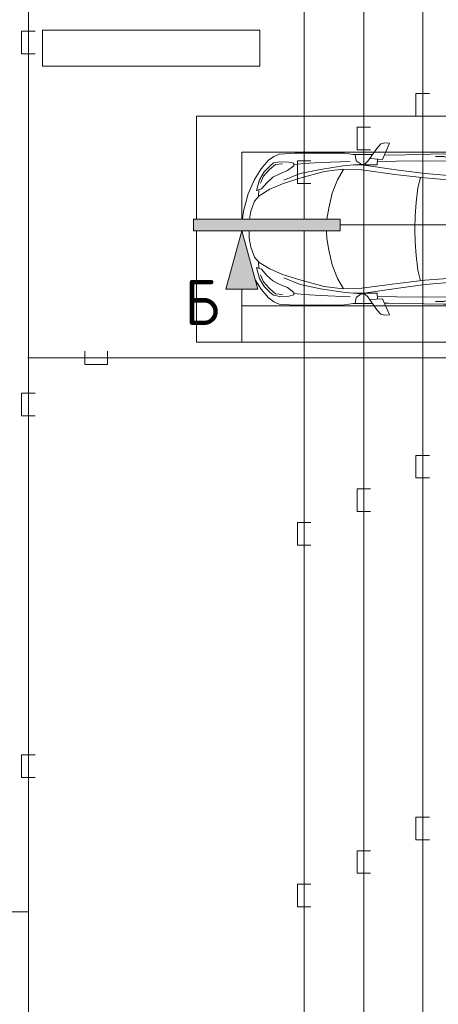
# Model space of a CAD drawing. Header units: millimetres. Extents: x -32229 to 291619, y -13689 to 125138.
# Tile 103 of 256: x 88952 to 93577, y 29279 to 40165. Entities that reach past the tile are written whole.
import ezdxf

# ---------------------------------------------------------------- set-up
doc = ezdxf.new("R2010")
doc.units = ezdxf.units.MM
doc.layers.add('A-DETL-____-OTLN', color=7, linetype='Continuous', lineweight=9, true_color=0x00a600)
for name, color, linetype, lineweight in [('A-DETL-____-THIN', 7, 'Continuous', 9), ('A-DETL-GENF-OTLN', 7, 'Continuous', 18), ('C-PRKG-____-OTLN', 7, 'Continuous', 18), ('G-____-____-TEXT', 7, 'Continuous', 9), ('S-COLS-____-MCUT', 7, 'Continuous', 40)]:
    doc.layers.add(name, color=color, linetype=linetype, lineweight=lineweight)
doc.styles.add('GOST Common_10', font='GOST_Common.ttf', dxfattribs={"height": 500})

# ---------------------------------------------------------------- blocks, each defined once
blk = doc.blocks.new('АР_Машиноместо - 5300x2500_С-V43--02 ЭМ')
at = {"layer": 'A-DETL-GENF-OTLN', "color": 253, "lineweight": 13, "true_color": 0xaaaaaa}
for p, q in [((1126, 4794), (970, 4772)), ((1250, 4800), (1126, 4794)), ((1250, 4800), (1374, 4794)), ((1374, 4794), (1530, 4772)), ((813, 4729), (659, 4670)), ((681, 4606), (967, 4704)), ((970, 4772), (813, 4729)), ((988, 4707), (874, 4665)), ((1122, 4726), (988, 4707)), ((1250, 4732), (1122, 4726)), ((1250, 4732), (1378, 4726)), ((1378, 4726), (1512, 4707)), ((1512, 4707), (1626, 4665)), ((1530, 4772), (1687, 4729)), ((1819, 4606), (1533, 4704)), ((1687, 4729), (1841, 4670)), ((566, 4595), (507, 4463)), ((659, 4670), (566, 4595)), ((591, 4560), (681, 4606)), ((788, 4618), (662, 4543)), ((791, 4620), (717, 4569)), ((874, 4665), (791, 4620)), ((1626, 4665), (1709, 4620)), ((1709, 4620), (1783, 4569)), ((1712, 4618), (1838, 4543)), ((1909, 4560), (1819, 4606)), ((1841, 4670), (1934, 4595)), ((1934, 4595), (1993, 4463)), ((528, 4375), (536, 4471)), ((536, 4471), (558, 4526)), ((558, 4526), (591, 4560)), ((595, 4479), (569, 4413)), ((662, 4543), (595, 4479)), ((645, 4445), (597, 4481)), ((717, 4569), (660, 4505)), ((1783, 4569), (1840, 4505)), ((1838, 4543), (1905, 4479)), ((1855, 4445), (1903, 4481)), ((1905, 4479), (1931, 4413)), ((1942, 4526), (1909, 4560)), ((1964, 4471), (1942, 4526)), ((1972, 4375), (1964, 4471)), ((507, 4463), (420, 4254)), ((544, 4295), (528, 4375)), ((569, 4413), (544, 4295)), ((680, 4406), (645, 4445)), ((700, 4345), (680, 4406)), ((812, 4299), (873, 4370)), ((873, 4370), (970, 4419)), ((970, 4419), (1070, 4447)), ((1070, 4447), (1167, 4453)), ((1167, 4453), (1250, 4454)), ((1333, 4453), (1250, 4454)), ((1430, 4447), (1333, 4453)), ((1530, 4419), (1430, 4447)), ((1627, 4370), (1530, 4419)), ((1688, 4299), (1627, 4370)), ((1800, 4345), (1820, 4406)), ((1820, 4406), (1855, 4445)), ((1931, 4413), (1956, 4295)), ((1956, 4295), (1972, 4375)), ((1993, 4463), (2080, 4254)), ((420, 4254), (403, 3968)), ((689, 3706), (700, 4345)), ((774, 4133), (812, 4299)), ((1726, 4133), (1688, 4299)), ((1806, 4009), (1800, 4345)), ((2080, 4254), (2097, 3968)), ((639, 3975), (675, 4045)), ((675, 4045), (695, 4058)), ((752, 3846), (774, 4133)), ((1737, 3990), (1726, 4133)), ((1825, 4045), (1805, 4058)), ((1839, 4018), (1825, 4045)), ((403, 3968), (406, 3688)), ((579, 3763), (639, 3975)), ((2097, 3968), (2094, 3688)), ((453, 3766), (478, 3819)), ((478, 3819), (533, 3818)), ((533, 3818), (586, 3790)), ((731, 3508), (752, 3846)), ((1967, 3818), (1915, 3791)), ((2022, 3819), (1967, 3818)), ((2047, 3766), (2022, 3819)), ((408, 3667), (453, 3766)), ((531, 3375), (579, 3763)), ((679, 3159), (689, 3706)), ((1769, 3508), (1755, 3730)), ((1811, 3706), (1811, 3715)), ((1821, 3159), (1811, 3706)), ((1921, 3763), (1915, 3784)), ((1969, 3375), (1921, 3763)), ((2092, 3667), (2047, 3766)), ((406, 3688), (409, 3560)), ((495, 3566), (497, 3672)), ((497, 3672), (510, 3691)), ((687, 3589), (566, 3664)), ((1813, 3589), (1934, 3664)), ((2003, 3672), (1990, 3691)), ((2005, 3566), (2003, 3672)), ((2094, 3688), (2091, 3560)), ((409, 3560), (426, 3447)), ((705, 2775), (731, 3508)), ((1795, 2775), (1769, 3508)), ((2091, 3560), (2074, 3447)), ((426, 3447), (418, 2723)), ((501, 2790), (531, 3375)), ((1999, 2790), (1969, 3375)), ((2074, 3447), (2082, 2723)), ((666, 2865), (679, 3159)), ((1834, 2865), (1821, 3159)), ((505, 2847), (421, 2813)), ((666, 2867), (505, 2847)), ((637, 2526), (666, 2867)), ((1834, 2867), (1995, 2847)), ((1863, 2526), (1834, 2867)), ((1995, 2847), (2079, 2813)), ((418, 2723), (428, 2308)), ((448, 2734), (460, 2756)), ((448, 2639), (448, 2734)), ((496, 2532), (501, 2790)), ((684, 2522), (705, 2775)), ((1816, 2522), (1795, 2775)), ((2004, 2532), (1999, 2790)), ((2052, 2734), (2040, 2756)), ((2052, 2639), (2052, 2734)), ((2082, 2723), (2072, 2308)), ((500, 2210), (496, 2532)), ((637, 2526), (597, 2231)), ((645, 2192), (684, 2522)), ((1855, 2192), (1816, 2522)), ((1863, 2526), (1903, 2231)), ((2000, 2210), (2004, 2532)), ((428, 2308), (432, 2120)), ((2072, 2308), (2068, 2120)), ((506, 1996), (500, 2210)), ((597, 2231), (535, 1798)), ((596, 1825), (645, 2192)), ((1904, 1825), (1855, 2192)), ((1903, 2231), (1965, 1798)), ((1994, 1996), (2000, 2210)), ((297, 2080), (301, 2131)), ((309, 2036), (297, 2080)), ((301, 2131), (480, 2053)), ((432, 2120), (431, 2074)), ((2199, 2131), (2020, 2053)), ((2068, 2120), (2069, 2074)), ((2191, 2036), (2203, 2080)), ((2203, 2080), (2199, 2131)), ((358, 1990), (309, 2036)), ((501, 1894), (358, 1990)), ((480, 2053), (471, 1914)), ((541, 1994), (476, 1998)), ((541, 1994), (540, 1733)), ((1959, 1994), (2024, 1998)), ((1959, 1994), (1960, 1733)), ((1999, 1894), (2142, 1990)), ((2020, 2053), (2029, 1914)), ((2142, 1990), (2191, 2036)), ((427, 1731), (427, 1943)), ((531, 1858), (501, 1894)), ((547, 1643), (531, 1858)), ((1953, 1643), (1969, 1858)), ((1969, 1858), (1999, 1894)), ((2073, 1731), (2073, 1943)), ((495, 1765), (427, 1753)), ((534, 1817), (495, 1765)), ((589, 1616), (596, 1825)), ((1911, 1616), (1904, 1825)), ((1966, 1817), (2005, 1765)), ((2005, 1765), (2073, 1753)), ((409, 1087), (411, 1634)), ((411, 1634), (427, 1731)), ((2089, 1634), (2073, 1731)), ((2091, 1087), (2089, 1634)), ((615, 1410), (589, 1616)), ((590, 1624), (704, 1557)), ((704, 1557), (853, 1499)), ((1796, 1557), (1647, 1499)), ((1910, 1624), (1796, 1557)), ((1885, 1410), (1911, 1616)), ((853, 1499), (1017, 1460)), ((1017, 1460), (1140, 1440)), ((1353, 1439), (1268, 1435)), ((1483, 1460), (1353, 1439)), ((1647, 1499), (1483, 1460)), ((687, 1141), (615, 1410)), ((1813, 1141), (1885, 1410)), ((749, 950), (687, 1141)), ((1751, 950), (1813, 1141)), ((421, 911), (409, 1087)), ((506, 920), (510, 1019)), ((510, 1019), (522, 1074)), ((522, 1074), (549, 1076)), ((549, 1076), (603, 1005)), ((603, 1005), (639, 920)), ((1897, 1005), (1861, 920)), ((1951, 1076), (1897, 1005)), ((1978, 1074), (1951, 1076)), ((1990, 1019), (1978, 1074)), ((1994, 920), (1990, 1019)), ((2079, 911), (2091, 1087)), ((446, 853), (421, 911)), ((519, 852), (506, 920)), ((639, 920), (677, 844)), ((809, 809), (749, 950)), ((1691, 809), (1751, 950)), ((1861, 920), (1823, 844)), ((1981, 852), (1994, 920)), ((2054, 853), (2079, 911)), ((489, 796), (446, 853)), ((584, 715), (489, 796)), ((550, 812), (519, 852)), ((616, 746), (550, 812)), ((677, 844), (738, 778)), ((738, 778), (805, 716)), ((882, 692), (809, 809)), ((1618, 692), (1691, 809)), ((1762, 778), (1695, 716)), ((1823, 844), (1762, 778)), ((1884, 746), (1950, 812)), ((1916, 715), (2011, 796)), ((1950, 812), (1981, 852)), ((2011, 796), (2054, 853)), ((702, 640), (584, 715)), ((704, 696), (616, 746)), ((825, 661), (704, 696)), ((805, 716), (825, 661)), ((888, 686), (815, 687)), ((941, 642), (882, 692)), ((1559, 642), (1618, 692)), ((1612, 686), (1685, 687)), ((1695, 716), (1675, 661)), ((1675, 661), (1796, 696)), ((1796, 696), (1884, 746)), ((1811, 649), (1916, 715)), ((862, 572), (702, 640)), ((1053, 518), (862, 572)), ((1051, 599), (941, 642)), ((1140, 584), (1051, 599)), ((1268, 582), (1351, 583)), ((1351, 583), (1449, 599)), ((1449, 599), (1559, 642)), ((1140, 506), (1053, 518)), ((1268, 501), (1275, 501))]:
    blk.add_line(p, q, dxfattribs=at)
at = {"layer": 'A-DETL-GENF-OTLN', "color": 254, "lineweight": 13, "true_color": 0xd4d4d4}
for p, q in [((695, 3980), (765, 3997)), ((1749, 3993), (1735, 3997)), ((715, 3168), (1140, 3167)), ((1785, 3168), (1268, 3167)), ((678, 2473), (795, 2446)), ((795, 2446), (956, 2427)), ((956, 2427), (1105, 2414)), ((1105, 2414), (1250, 2413)), ((1395, 2414), (1250, 2413)), ((1544, 2427), (1395, 2414)), ((1705, 2446), (1544, 2427)), ((1822, 2473), (1705, 2446)), ((514, 1369), (502, 1696)), ((590, 1368), (547, 1643)), ((1910, 1368), (1953, 1643)), ((1986, 1369), (1998, 1696)), ((525, 1189), (514, 1369)), ((637, 1146), (590, 1368)), ((1863, 1146), (1910, 1368)), ((1975, 1189), (1986, 1369)), ((537, 1076), (525, 1189)), ((710, 963), (637, 1146)), ((1790, 963), (1863, 1146)), ((1963, 1076), (1975, 1189)), ((535, 874), (528, 949)), ((592, 805), (535, 874)), ((1908, 805), (1965, 874)), ((1965, 874), (1972, 949)), ((665, 740), (592, 805)), ((1835, 740), (1908, 805)), ((743, 708), (665, 740)), ((1757, 708), (1835, 740))]:
    blk.add_line(p, q, dxfattribs=at)
at = {"layer": 'C-PRKG-____-OTLN', "color": 253, "lineweight": 13, "true_color": 0xaaaaaa}
for p, q in [((2500, 5300), (0, 5300)), ((0, 0), (0, 5300)), ((2500, 0), (2500, 5300)), ((400, 4800), (2100, 4800)), ((400, 500), (400, 4800)), ((2100, 500), (2100, 4800)), ((400, 500), (1140, 500)), ((1268, 500), (1272, 500)), ((1915, 500), (2100, 500)), ((1140, 0), (0, 0)), ((2500, 0), (1268, 0))]:
    blk.add_line(p, q, dxfattribs=at)
blk = doc.blocks.new('Наметкина 10_РД_АР_П_отсоединено_rvt-1--02 ЭМ')
at = {"layer": 'S-COLS-____-MCUT', "color": 253, "lineweight": 15, "true_color": 0xaaaaaa}
for p, q in [((91605, 40050), (89205, 40050)), ((89205, 40050), (89205, 39650)), ((91605, 39650), (91605, 40050)), ((89205, 39650), (91605, 39650))]:
    blk.add_line(p, q, dxfattribs=at)
at = {"layer": 'C-PRKG-____-OTLN', "color": 253, "lineweight": 13, "true_color": 0xaaaaaa, "rotation": 270.0000000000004}
blk.add_blockref('АР_Машиноместо - 5300x2500_С-V43--02 ЭМ', (90906, 39100), dxfattribs=at)

msp = doc.modelspace()

# ---------------------------------------------------------------- hatches: boundary and pattern name
at = {"layer": 'A-DETL-GENF-OTLN'}
h = msp.add_hatch(color=256, dxfattribs=at)
h.paths.add_polyline_path([(91231.1, 37184.8), (91583.1, 37184.8), (91404.7, 37831.9)])
h.paths.add_polyline_path([(92494.3, 37832.3), (92494.3, 37959.9), (90873.4, 37959.9), (90873.4, 37832.3)])

# ---------------------------------------------------------------- linework, layer by layer
at = {"layer": 'A-DETL-____-OTLN', "color": 5, "true_color": 0x0000ff}
for p, q in [((89047.7, 21179.5), (89047.7, 59051.1)), ((89122.7, 40036.4), (88972.7, 40036.4)), ((88972.7, 40036.4), (88972.7, 39786.4)), ((88972.7, 39786.4), (89122.7, 39786.4)), ((89673.2, 36500.9), (89673.2, 36350.9)), ((89923.2, 36350.9), (89923.2, 36500.9)), ((98328.6, 36425.9), (89043.6, 36425.9)), ((89673.2, 36350.9), (89923.2, 36350.9)), ((89122.7, 36036.4), (88972.7, 36036.4)), ((88972.7, 36036.4), (88972.7, 35786.4)), ((88972.7, 35786.4), (89122.7, 35786.4)), ((89122.7, 32036.4), (88972.7, 32036.4)), ((88972.7, 32036.4), (88972.7, 31786.4)), ((88972.7, 31786.4), (89122.7, 31786.4)), ((80185.3, 30300), (89047.7, 30300))]:
    msp.add_line(p, q, dxfattribs=at)
at = {"layer": 'A-DETL-____-OTLN', "color": 36, "true_color": 0x804000}
for p, q in [((93405.4, 46521.4), (93405.4, 14534.6)), ((92754.5, 45863), (92754.5, 14284.6)), ((92094.5, 45231.1), (92094.5, 37959.9)), ((93480.4, 39348.3), (93330.4, 39348.3)), ((93330.4, 39348.3), (93330.4, 39098.3)), ((93330.4, 39098.3), (93480.4, 39098.3)), ((92829.5, 38976.9), (92679.5, 38976.9)), ((92679.5, 38976.9), (92679.5, 38726.9)), ((92679.5, 38726.9), (92829.5, 38726.9)), ((92169.5, 38605.5), (92019.5, 38605.5)), ((92019.5, 38605.5), (92019.5, 38355.5)), ((92019.5, 38355.5), (92169.5, 38355.5)), ((92094.5, 37832.3), (92094.5, 14034.7)), ((93480.4, 35348.3), (93330.4, 35348.3)), ((93330.4, 35348.3), (93330.4, 35098.3)), ((93330.4, 35098.3), (93480.4, 35098.3)), ((92829.5, 34976.9), (92679.5, 34976.9)), ((92679.5, 34976.9), (92679.5, 34726.9)), ((92679.5, 34726.9), (92829.5, 34726.9)), ((92169.5, 34605.5), (92019.5, 34605.5)), ((92019.5, 34605.5), (92019.5, 34355.5)), ((92019.5, 34355.5), (92169.5, 34355.5)), ((93480.4, 31348.3), (93330.4, 31348.3)), ((93330.4, 31348.3), (93330.4, 31098.3)), ((93330.4, 31098.3), (93480.4, 31098.3)), ((92829.5, 30976.9), (92679.5, 30976.9)), ((92679.5, 30976.9), (92679.5, 30726.9)), ((92679.5, 30726.9), (92829.5, 30726.9)), ((92169.5, 30605.5), (92019.5, 30605.5)), ((92019.5, 30605.5), (92019.5, 30355.5)), ((92019.5, 30355.5), (92169.5, 30355.5))]:
    msp.add_line(p, q, dxfattribs=at)
at = {"layer": 'A-DETL-____-THIN'}
for p, q in [((92494.3, 37959.9), (90873.4, 37959.9)), ((90873.4, 37959.9), (90873.4, 37832.3)), ((92494.3, 37832.3), (92494.3, 37959.9)), ((92494.3, 37896.1), (93680.4, 37896.1)), ((90873.4, 37832.3), (92494.3, 37832.3)), ((91404.7, 37831.9), (91231.1, 37184.8)), ((91583.1, 37184.8), (91404.7, 37831.9)), ((91231.1, 37184.8), (91583.1, 37184.8)), ((91407.1, 37184.8), (91407.1, 36604.8))]:
    msp.add_line(p, q, dxfattribs=at)

# ---------------------------------------------------------------- block references
at = {"lineweight": 5}
msp.add_blockref('Наметкина 10_РД_АР_П_отсоединено_rvt-1--02 ЭМ', (0, 0), dxfattribs=at)

# ---------------------------------------------------------------- texts
at = {"layer": 'G-____-____-TEXT', "insert": (90774.1, 37290.4), "char_height": 500, "width": 481.012, "attachment_point": 1, "style": 'GOST Common_10'}
msp.add_mtext('\\fGOST Common|b0|i0|c204|p34|;Б', dxfattribs=at)

doc.saveas('drawing.dxf')
